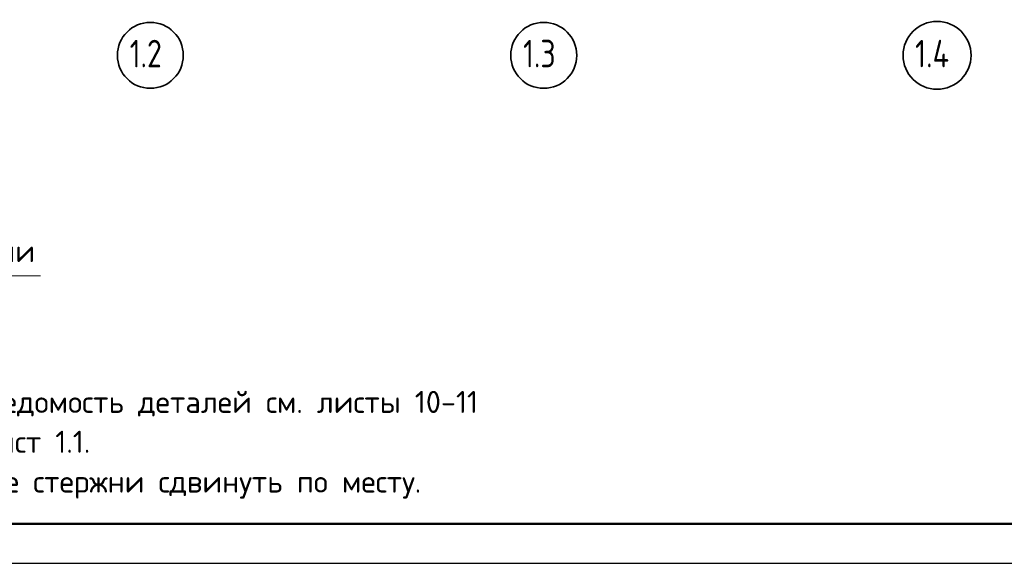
# Model space of a CAD drawing. Header units: millimetres. Extents: x 0 to 50400, y 0 to 35640.
# Tile 2 of 25: x 10525 to 25544, y 0 to 8291. Entities that reach past the tile are written whole.
import ezdxf

# ---------------------------------------------------------------- set-up
doc = ezdxf.new("R2010")
doc.units = ezdxf.units.MM
doc.linetypes.add('______5', pattern=[1320, 960, -120, 120, -120])
doc.layers.add('Standard', color=7, linetype='Continuous', lineweight=25)
doc.layers.add('Оси', color=7, linetype='______5', true_color=0x656565)
doc.styles.add('ISOCPEUR', font='txt')

msp = doc.modelspace()

# ---------------------------------------------------------------- linework, layer by layer
at = {"layer": 'Standard', "color": 7, "linetype": 'Continuous', "lineweight": 25, "transparency": 33554687}
msp.add_lwpolyline([(0, 0), (50400, 0), (50400, 35640), (0, 35640), (0, 0)], close=True, dxfattribs=at)
at = {"layer": 'Standard', "color": 7, "linetype": 'Continuous', "lineweight": 50, "transparency": 33554687}
msp.add_lwpolyline([(2400, 35040), (49800, 35040), (49800, 600), (2400, 600), (2400, 35040)], close=True, dxfattribs=at)
at = {"layer": 'Standard', "color": 7, "linetype": 'Continuous', "lineweight": 13, "transparency": 33554687}
msp.add_lwpolyline([(10841, 4385), (5882, 4385), (5882, 5552)], dxfattribs=at)
at = {"layer": 'Оси', "color": 7, "linetype": 'Continuous', "lineweight": 35, "transparency": 33554687}
for centre, radius in [((24518, 7747), 518), ((12518, 7747), 503), ((18518, 7747), 503)]:
    msp.add_circle(centre, radius, dxfattribs=at)

# ---------------------------------------------------------------- texts
at = {"layer": 'Standard', "color": 7, "linetype": 'Continuous', "lineweight": 25, "transparency": 33554687, "insert": (6074, 4503), "char_height": 336, "width": 4970.48, "attachment_point": 7, "style": 'ISOCPEUR'}
msp.add_mtext('\\A1;{\\fISOCPEUR|i0|b0;\\H335.999994;\\W1.000000;\\C7;верхняя ветвь детали}\\P', dxfattribs=at)
at = {"layer": 'Standard', "color": 7, "linetype": 'Continuous', "lineweight": 13, "transparency": 33554687, "insert": (3600, 2629), "char_height": 336, "width": 13933.08, "attachment_point": 1, "line_spacing_factor": 1.084337}
msp.add_mtext('\\A1;{\\fISOCPEUR|i0|b0;\\H335.999994;\\W1.000000;\\C7;1. Спецификацию элементов, Ведомость деталей см. листы 10-11}\\P{\\fISOCPEUR|i0|b0;\\H335.999994;\\W1.000000;\\C7;Ведомость расхода стали см. лист 1.1.}\\P{\\fISOCPEUR|i0|b0;\\H335.999994;\\W1.000000;\\C7;2. При попадании на отверстие стержни сдвинуть по месту.}\\P', dxfattribs=at)
at = {"layer": 'Оси', "color": 7, "linetype": 'Continuous', "lineweight": 35, "transparency": 33554687, "char_height": 420, "attachment_point": 7, "style": 'ISOCPEUR'}
for s, insert, width in [('\\W0.79;1.2', (12203, 7564), 795.29), ('\\W0.79;1.3', (18203, 7564), 795.29), ('\\W0.80;1.4', (24182, 7564), 839.61)]:
    msp.add_mtext(s, dxfattribs=dict(at, insert=insert, width=width))

doc.saveas('drawing.dxf')
